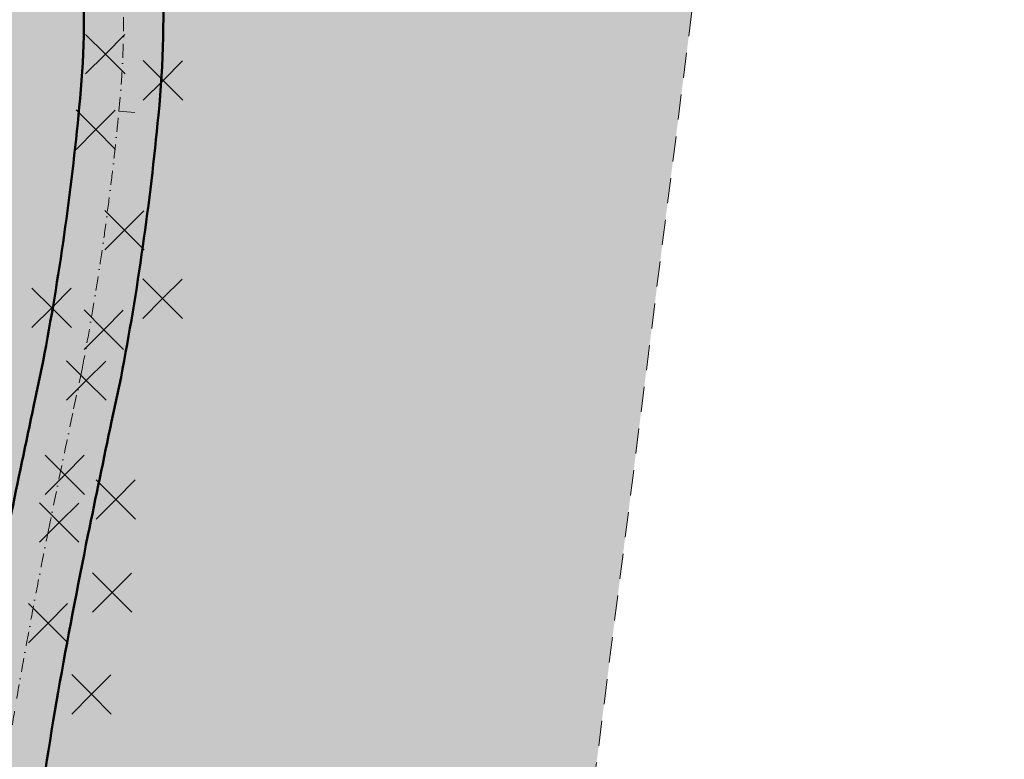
# Model space of a CAD drawing. Header units: millimetres. Extents: x 153785 to 2484391, y -16944 to 166787.
# Tile 28 of 48: x 236476 to 261235, y 73050 to 91651. Entities that reach past the tile are written whole.
import ezdxf

# ---------------------------------------------------------------- set-up
doc = ezdxf.new("R2010")
doc.units = ezdxf.units.MM
doc.header["$MEASUREMENT"] = 0
doc.header["$XCLIPFRAME"] = 0
doc.linetypes.add('Kropki i Kreski', pattern=[670.277762, 352.777767, -176.388884, 0, -141.111112])
doc.linetypes.add('Przerywana długa', pattern=[1058.333302, 634.99999, -423.333311])
for name, color, linetype, lineweight in [('0_Nr_pióra__7', 7, 'Continuous', 13), ('2D - Ogólne_Nr_pióra__1', 7, 'Continuous', 13), ('2D - Ogólne_Nr_pióra__20', 1, 'Continuous', 13), ('2D - Ogólne_Nr_pióra__26', 5, 'Continuous', 50), ('2D - Ogólne_Nr_pióra__38', 30, 'Continuous', 13), ('__Drzewa do wycinki_Nr_pióra__20', 1, 'Continuous', 13)]:
    doc.layers.add(name, color=color, linetype=linetype, lineweight=lineweight)
doc.layers.add('2D - Ogólne', color=7, linetype='Continuous')
doc.layers.add('_MDCP papierowa', color=7, linetype='Continuous')
doc.layers.add('2D - Ogólne_Nr_pióra__93', color=7, linetype='Continuous', lineweight=13, true_color=0xb5b54a)
picture_1 = doc.add_image_def('image1.jpg', size_in_pixel=(1754, 2481))

# ---------------------------------------------------------------- blocks, each defined once
blk = doc.blocks.new('Polilinia_2_3', base_point=(258634, 133310))
at = {"layer": '2D - Ogólne_Nr_pióra__20', "color": 1, "linetype": 'Przerywana długa', "lineweight": 13, "flags": 128}
blk.add_lwpolyline([(258571, 132814), (248014, 49548)], dxfattribs=at)

msp = doc.modelspace()

# ---------------------------------------------------------------- hatches: boundary and pattern name
at = {"layer": '2D - Ogólne_Nr_pióra__38', "linetype": 'Continuous', "lineweight": 0, "true_color": 0x3f2000}
msp.add_hatch(color=38, dxfattribs=at).paths.add_polyline_path([(190399, 84207, -0.039706), (193952, 91295, -0.136235), (207009, 103178, -0.051856), (214531, 106096, -0.077774), (223002, 107366, -0.118055), (230900, 105356, -0.108893), (235446, 101206, -0.093957), (237559, 96580, -0.079875), (237975, 89449, -0.023395), (237065, 83060), (236832, 81960, 0.001409), (236234, 79086, 0.006152), (235475, 75097, 0.010472), (234859, 71064, 0.002424), (234776, 70386, 0.013146), (234469, 67003, 0.010998), (234379, 64775, 0.010011), (234385, 62877, 0.002674), (234399, 62396, 0.009422), (234486, 60816, 0.027133), (235028, 56588, 0.005756), (235193, 55768, 0.015609), (235681, 53795, 0.007131), (235870, 53167, 0.019826), (236434, 51610, 0.011348), (236732, 50932, 0.012759), (237093, 50211, 0.069935), (239078, 47455, 0.051673), (240891, 45945, 0.029524), (242055, 45259), (245506, 45413), (245596, 45417), (248682, 45554, -0.033249), (244774, 46337, -0.081082), (242006, 47605, -0.051431), (240516, 48845, -0.069815), (238861, 51147, -0.012829), (238544, 51780, -0.011261), (238285, 52369, -0.019744), (237776, 53772, -0.007058), (237605, 54340, -0.015563), (237149, 56186, -0.00571), (236994, 56955, -0.027102), (236481, 60963, -0.009423), (236398, 62468, -0.002662), (236384, 62925, -0.009993), (236378, 64740, -0.010981), (236465, 66877, -0.013137), (236762, 70152, -0.002409), (236843, 70808, -0.010454), (237445, 74751, -0.006144), (238193, 78686, -0.001408), (238788, 81547), (239025, 82664, 0.023448), (239965, 89253, 0.080044), (239506, 97034, 0.094308), (237080, 102360, 0.109472), (231865, 107108, 0.118658), (223022, 109366, 0.077517), (213968, 108015, 0.05159), (206102, 104961, 0.13647), (192238, 92327, 0.016916), (191113, 90372)])
at = {"layer": '2D - Ogólne_Nr_pióra__93', "linetype": 'Continuous', "lineweight": 0, "true_color": 0x5a5a25}
h = msp.add_hatch(color=59, dxfattribs=at)
h.paths.add_polyline_path([(213968, 108015, -0.077517), (223022, 109366, -0.118658), (231865, 107108, -0.109472), (237080, 102360, -0.094308), (239506, 97034, -0.080044), (239965, 89253, -0.023448), (239025, 82664), (238788, 81547, 0.001408), (238193, 78686, 0.006144), (237445, 74751, 0.010454), (236843, 70808, 0.002409), (236762, 70152, 0.013137), (236465, 66877, 0.010981), (236378, 64740, 0.009993), (236384, 62925, 0.002662), (236398, 62468, 0.009423), (236481, 60963, 0.027102), (236994, 56955, 0.00571), (237149, 56186, 0.015563), (237605, 54340, 0.007058), (237776, 53772, 0.019744), (238285, 52369, 0.011261), (238544, 51780, 0.012829), (238861, 51147, 0.069815), (240516, 48845, 0.051431), (242006, 47605, 0.081082), (244774, 46337, 0.033249), (248682, 45554), (256674, 45908), (257038, 49303), (247951, 49052), (258634, 133310), (197303, 141130), (193791, 113485), (191113, 90372, -0.016916), (192238, 92327, -0.13647), (206102, 104961, -0.05159)])
h.paths.add_polyline_path([(221332, 116741, 0.02014), (221454, 118013), (221462, 118136), (221471, 118264, -0.069277), (222090, 121301), (222134, 121425), (222172, 121531, 0.055228), (222698, 123483, 0.157203), (221890, 127338, 0.155625), (218369, 130703, 0.13769), (213725, 131507, 0.107112), (209366, 130088, 0.12637), (206074, 126970, 0.123231), (204755, 122547, 0.052474), (204946, 119453, -0.054544), (205166, 115587, 0.026828), (205142, 114493, 0.067093), (205344, 113285, 0.101216), (206332, 111581, 0.097279), (208550, 109850, 0.050623), (209953, 109308, 0.177377), (215604, 109832, 0.095379), (219081, 112415, 0.095527), (220929, 115230, 0.056637)], flags=0)
h = msp.add_hatch(color=59, dxfattribs=at)
h.paths.add_polyline_path([(185234, 50131, 0.369739), (185284, 50161), (193768, 47369, 0.079641), (193766, 47355, 0.9027), (193855, 47346), (197276, 46637), (197404, 46610, 0.138203), (197590, 46474, 0.055286), (197813, 46422, 0.006649), (197831, 46419, -0.035796), (198111, 46355, -0.001024), (198152, 46342, 0.015311), (198555, 46228, 0.013441), (199174, 46083, -0.004419), (200339, 45808), (200746, 45706, 0.001008), (201102, 45618, 0.006257), (203140, 45140), (203269, 45112, -0.011442), (204638, 44773, 0.011565), (204891, 44704, 0.078608), (206412, 44540, -0.01263), (207401, 44563), (207483, 44562, 0.005246), (208788, 44571, 0.002231), (209475, 44584), (209927, 44593, -0.001142), (212598, 44643), (216106, 44536, 0.007574), (216106, 44535, 1.000001), (216196, 44535, 0.00328), (216196, 44536), (229826, 44714, 0.993462), (229916, 44715, 0.011154), (229916, 44717), (242055, 45259, -0.029524), (240891, 45945, -0.051673), (239078, 47455, -0.069935), (237093, 50211, -0.012759), (236732, 50932, -0.011348), (236434, 51610, -0.019826), (235870, 53167, -0.007131), (235681, 53795, -0.015609), (235193, 55768, -0.005756), (235028, 56588, -0.027133), (234486, 60816, -0.009422), (234399, 62396, -0.002674), (234385, 62877, -0.010011), (234379, 64775, -0.010998), (234469, 67003, -0.013146), (234776, 70386, -0.002424), (234859, 71064, -0.010472), (235475, 75097, -0.006152), (236234, 79086, -0.001409), (236832, 81960), (237065, 83060, 0.023395), (237975, 89449, 0.079875), (237559, 96580, 0.093957), (235446, 101206, 0.108893), (230900, 105356, 0.118055), (223002, 107366, 0.077774), (214531, 106096, 0.051856), (207009, 103178, 0.136235), (193952, 91295, 0.039706), (190399, 84207), (190084, 81490), (190167, 81479, 0.007403), (189969, 80492), (189311, 74815)])
h.paths.add_polyline_path([(211295, 89472, 0.054553), (211773, 86799, 0.104436), (213856, 82874, 0.042434), (214908, 81824, 0.047704), (216466, 80779, 0.037439), (218689, 79772, 0.045065), (221455, 79012, 0.056634), (223919, 78847, 0.119819), (228548, 80212, 0.126277), (232348, 84058, 0.101457), (234369, 89970, 0.09322), (234094, 95933, 0.113061), (231467, 101365, 0.055672), (229510, 103275, 0.097015), (225231, 105430, 0.097702), (220932, 105807, 0.113032), (216875, 104361, 0.109715), (213733, 101196, 0.068049), (212334, 98092, 0.060079), (211290, 91882, 0.032133)], flags=0)

# ---------------------------------------------------------------- linework, layer by layer
at = {"layer": '0_Nr_pióra__7', "color": 7, "linetype": 'Continuous', "lineweight": 13}
msp.add_line((238970, 89351), (239372, 89316), dxfattribs=at)
at = {"layer": '2D - Ogólne_Nr_pióra__1', "color": 7, "linetype": 'Continuous', "lineweight": 13, "flags": 128}
for points in [[(236843, 70808, -0.010454), (237445, 74751, -0.006144), (238193, 78686, -0.001408), (238788, 81547), (239025, 82664, 0.023448), (239965, 89253, 0.080044), (239506, 97034, 0.094308), (237080, 102360, 0.109472), (231865, 107108, 0.118658)], [(235446, 101206, -0.093957), (237559, 96580, -0.079875), (237975, 89449, -0.023395), (237065, 83060), (236832, 81960, 0.001409), (236234, 79086, 0.006152)]]:
    msp.add_lwpolyline(points, format="xyb", dxfattribs=at)
at = {"layer": '2D - Ogólne_Nr_pióra__20', "color": 1, "linetype": 'Kropki i Kreski', "lineweight": 13}
msp.add_lwpolyline([(190786, 87548, -0.023733), (193095, 91811, -0.136356), (206555, 104070, -0.051719), (214249, 107055, -0.077642), (223012, 108366, -0.118373), (231383, 106232, -0.1092), (236263, 101783, -0.094143), (238533, 96807, -0.079964), (238970, 89351, -0.023421), (238045, 82862), (237810, 81753, 0.001408), (237214, 78886, 0.006148), (236460, 74924, 0.010464), (235851, 70936, 0.002417)], format="xyb", dxfattribs=at)
at = {"layer": '2D - Ogólne_Nr_pióra__26', "color": 5, "linetype": 'Continuous', "lineweight": 50}
for points in [[(191113, 90372, -0.016916), (192238, 92327, -0.13647), (206102, 104961, -0.05159), (213968, 108015, -0.077517), (223022, 109366, -0.118658), (231865, 107108, -0.109472), (237080, 102360, -0.094308), (239506, 97034, -0.080044), (239965, 89253, -0.023448), (239025, 82664), (238788, 81547, 0.001408), (238193, 78686, 0.006144), (237445, 74751, 0.010454), (236843, 70808, 0.002409)], [(191687, 87114, -0.02369), (193946, 91286, -0.136312), (207009, 103178, -0.051856), (214531, 106096, -0.077774), (223002, 107366, -0.118055), (230900, 105356, -0.108893), (235446, 101206, -0.093957), (237559, 96580, -0.079875), (237975, 89449, -0.023395), (237065, 83060), (236832, 81960, 0.001409), (236234, 79086, 0.006152), (235475, 75097, 0.010472), (234859, 71064, 0.002424)]]:
    msp.add_lwpolyline(points, format="xyb", dxfattribs=at)
at = {"layer": '__Drzewa do wycinki_Nr_pióra__20', "color": 1, "linetype": 'Continuous', "lineweight": 13}
for points in [[(238135, 91281), (238631, 90785), (239121, 91275), (238631, 90785), (239127, 90289), (238631, 90785), (238135, 90289)], [(239585, 90621), (240081, 90125), (240571, 90615), (240081, 90125), (240577, 89629), (240081, 90125), (239585, 89629)], [(237895, 89381), (238391, 88885), (238881, 89375), (238391, 88885), (238887, 88389), (238391, 88885), (237895, 88389)], [(238615, 86851), (239111, 86355), (239601, 86845), (239111, 86355), (239607, 85859), (239111, 86355), (238615, 85859)], [(239575, 85131), (240071, 84635), (240561, 85125), (240071, 84635), (240567, 84139), (240071, 84635), (239575, 84139)], [(236785, 84901), (237281, 84405), (237771, 84895), (237281, 84405), (237777, 83909), (237281, 84405), (236785, 83909)], [(238095, 84351), (238591, 83855), (239081, 84345), (238591, 83855), (239087, 83359), (238591, 83855), (238095, 83359)], [(237655, 83071), (238151, 82575), (238641, 83065), (238151, 82575), (238647, 82079), (238151, 82575), (237655, 82079)], [(237115, 80701), (237611, 80205), (238101, 80695), (237611, 80205), (238107, 79709), (237611, 80205), (237115, 79709)], [(238395, 80081), (238891, 79585), (239381, 80075), (238891, 79585), (239387, 79089), (238891, 79585), (238395, 79089)], [(236975, 79501), (237471, 79005), (237961, 79495), (237471, 79005), (237967, 78509), (237471, 79005), (236975, 78509)], [(238305, 77741), (238801, 77245), (239291, 77735), (238801, 77245), (239297, 76749), (238801, 77245), (238305, 76749)], [(236695, 76971), (237191, 76475), (237681, 76965), (237191, 76475), (237687, 75979), (237191, 76475), (236695, 75979)], [(237785, 75181), (238281, 74685), (238771, 75175), (238281, 74685), (238777, 74189), (238281, 74685), (237785, 74189)]]:
    msp.add_lwpolyline(points, dxfattribs=at)

# ---------------------------------------------------------------- block references
at = {"layer": '2D - Ogólne', "color": 1, "linetype": 'Przerywana długa', "lineweight": 13}
msp.add_blockref('Polilinia_2_3', (258634, 133310), dxfattribs=at)

# ---------------------------------------------------------------- pictures from other files: only their frames are drawn
at = {"layer": '_MDCP papierowa', "linetype": 'Continuous', "lineweight": 0}
image = msp.add_image(picture_1, insert=(363843, 18282), size_in_units=(148505, 210058), rotation=90, dxfattribs=at)
image.set_boundary_path([(-0.5, -0.5), (1753.5, 2480.5)])

doc.saveas('drawing.dxf')
